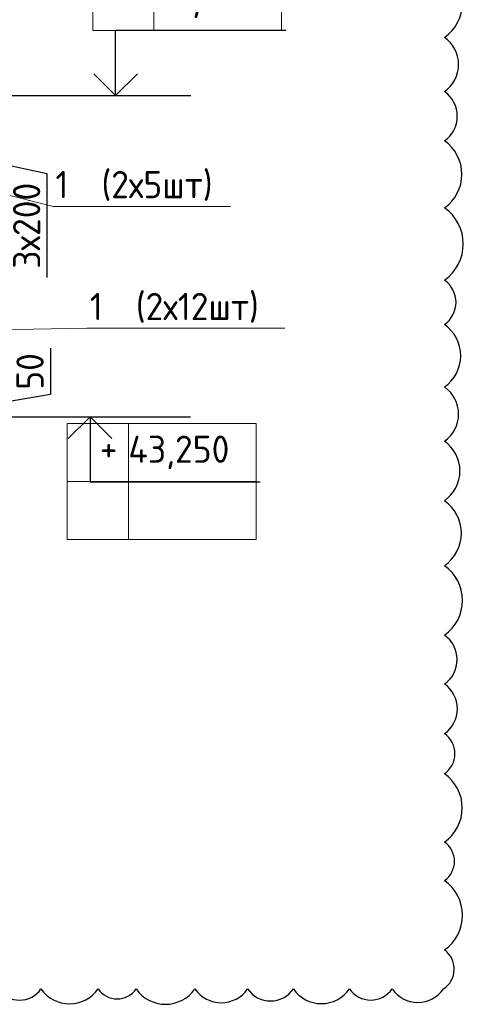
# Model space of a CAD drawing. Header units: millimetres. Extents: x 247266 to 730847, y -636031 to 10052.
# Tile 116 of 196: x 580155 to 584230, y -314336 to -305292. Entities that reach past the tile are written whole.
import ezdxf
from ezdxf import colors
from ezdxf.entities.mleader import LeaderData, LeaderLine
from ezdxf.math import Vec2, Vec3

# ---------------------------------------------------------------- set-up
doc = ezdxf.new("R2010")
doc.units = ezdxf.units.MM
for name, color, linetype, lineweight in [('RAZMER', 7, 'Continuous', 15), ('АС-Таблицы', 7, 'Continuous', 20), ('отметки', 7, 'Continuous', 18), ('подоснова', 7, 'Continuous', 5)]:
    doc.layers.add(name, color=color, linetype=linetype, lineweight=lineweight)
doc.layers.add('Исправления', color=1, linetype='Continuous')
doc.layers.add('РАЗМЕРЫ', color=7, linetype='Continuous')
doc.styles.add('GOST-2.304_Type-B', font='GOST_Common.ttf')
doc.styles.add('ГОСТ', font='GOST_Common.ttf')
doc.dimstyles.new('СПДС', dxfattribs={"dimscale": 100, "dimtxt": 2.5, "dimasz": 2.5, "dimexe": 1.25, "dimexo": 0, "dimtad": 1, "dimdec": 0, "dimtxsty": 'GOST-2.304_Type-B', "dimblk": 'ARCHTICK', "dimcen": 2.5, "dimdle": 2, "dimadec": 0, "dimazin": 2, "dimtfac": 0.75, "dimtdec": 0, "dimtmove": 1, "dimatfit": 3, "dimfxl": 1, "dimtolj": 1, "dimarcsym": 1})

# ---------------------------------------------------------------- blocks, each defined once
blk = doc.blocks.new('*T3090')
at = {"layer": 'DEFPOINTS', "color": 8, "linetype": 'ByBlock', "lineweight": 0}
for p, q in [((0, 1066.7), (1734.3, 1066.7)), ((0, 0), (0, 1066.7)), ((561.2, 0), (561.2, 1066.7)), ((1734.3, 0), (1734.3, 1066.7)), ((0, 533.3), (1734.3, 533.3)), ((0, 0), (1734.3, 0))]:
    blk.add_line(p, q, dxfattribs=at)
at = {"layer": 'АС-Таблицы', "color": 0, "char_height": 250, "style": 'ГОСТ'}
for s, insert, width, attachment_point in [('+', (461.2, 966.7), 361.223, 3), ('43,250', (561.2, 800), 1173.087, 4)]:
    blk.add_mtext(s, dxfattribs=dict(at, insert=insert, width=width, attachment_point=attachment_point))
blk = doc.blocks.new('*T3091')
at = {"layer": 'DEFPOINTS', "color": 8, "linetype": 'ByBlock', "lineweight": 0}
for p, q in [((0, 0), (1734.3, 0)), ((0, 0), (0, -1066.7)), ((561.2, 0), (561.2, -1066.7)), ((1734.3, 0), (1734.3, -1066.7)), ((0, -533.3), (1734.3, -533.3)), ((0, -1066.7), (1734.3, -1066.7))]:
    blk.add_line(p, q, dxfattribs=at)
at = {"layer": 'АС-Таблицы', "color": 0, "char_height": 250, "style": 'ГОСТ'}
for s, insert, width, attachment_point in [('+', (461.2, -633.3), 361.223, 3), ('46,200', (561.2, -800), 1173.087, 4)]:
    blk.add_mtext(s, dxfattribs=dict(at, insert=insert, width=width, attachment_point=attachment_point))
blk = doc.blocks.new('_ArchTick')
at = {"color": 0, "linetype": 'ByBlock', "const_width": 0.15}
blk.add_lwpolyline([(-0.5, -0.5), (0.5, 0.5)], dxfattribs=at)
blk = doc.blocks.new('*D3096')
at = {"layer": 'DEFPOINTS', "color": 0, "ltscale": 100}
for p in [(579015.5, -308889.1), (579015.5, -308939.1), (579392.5, -308889.1)]:
    blk.add_point(p, dxfattribs=at)
at = {"layer": 'РАЗМЕРЫ', "color": 0, "lineweight": -2}
for p, q in [((580437.8, -308310.7), (580437.8, -308736)), ((579392.5, -309139.1), (579392.5, -308689.1)), ((580437.8, -308736), (579392.5, -308914.1)), ((579015.5, -308889.1), (579517.5, -308889.1)), ((579015.5, -308939.1), (579517.5, -308939.1))]:
    blk.add_line(p, q, dxfattribs=at)
at = {"layer": 'РАЗМЕРЫ', "color": 0, "lineweight": -2, "ltscale": 100, "xscale": 250, "yscale": 250, "zscale": 250}
for p, rotation in [((579392.5, -308889.1), 270), ((579392.5, -308939.1), 90)]:
    blk.add_blockref('_ArchTick', p, dxfattribs=dict(at, rotation=rotation))
at = {"layer": 'РАЗМЕРЫ', "color": 0, "lineweight": 0, "ltscale": 100, "insert": (580250.2, -308523.3), "char_height": 250, "attachment_point": 5, "rotation": 90, "style": 'GOST-2.304_Type-B'}
blk.add_mtext('\\A1;50', dxfattribs=at)
blk = doc.blocks.new('*D3101')
at = {"layer": 'DEFPOINTS', "color": 0, "ltscale": 100}
for p in [(579015.5, -306189.1), (579395.4, -306189.1), (579015.5, -306789.1)]:
    blk.add_point(p, dxfattribs=at)
at = {"layer": 'РАЗМЕРЫ', "color": 0, "lineweight": -2}
for p, q in [((579395.4, -306989.1), (579395.4, -305989.1)), ((579015.5, -306189.1), (579520.4, -306189.1)), ((580406.7, -306709.4), (579395.4, -306489.1)), ((580406.7, -307660.2), (580406.7, -306709.4)), ((579015.5, -306789.1), (579520.4, -306789.1))]:
    blk.add_line(p, q, dxfattribs=at)
at = {"layer": 'РАЗМЕРЫ', "color": 0, "lineweight": -2, "ltscale": 100, "xscale": 250, "yscale": 250, "zscale": 250}
for p, rotation in [((579395.4, -306189.1), 90), ((579395.4, -306789.1), 270)]:
    blk.add_blockref('_ArchTick', p, dxfattribs=dict(at, rotation=rotation))
at = {"layer": 'РАЗМЕРЫ', "color": 0, "lineweight": 0, "ltscale": 100, "insert": (580219.1, -307184.8), "char_height": 250, "attachment_point": 5, "rotation": 90, "style": 'GOST-2.304_Type-B'}
blk.add_mtext('\\A1;3х200', dxfattribs=at)
blk = doc.blocks.new('_None')

msp = doc.modelspace()

# ---------------------------------------------------------------- linework, layer by layer
for points in [[(578608.2, -305989.12), (581569.17, -305989.12)], [(578940.35, -305989.12), (580764.02, -305989.12)], [(580553.15, -305989.12), (581387.71, -305989.12)], [(580893.46, -305989.12), (581728.03, -305989.12)], [(578763.93, -308939.12), (581724.9, -308939.12)], [(578910.17, -308939.12), (580733.83, -308939.12)]]:
    msp.add_lwpolyline(points)
at = {"layer": 'RAZMER', "ltscale": 100}
for p, q in [((581037.83, -305387.35), (582600.33, -305387.35)), ((581037.83, -305389.99), (582600.33, -305389.99)), ((581037.83, -305389.99), (582600.33, -305389.99)), ((580802.92, -309538.24), (582365.42, -309538.24)), ((580802.92, -309538.24), (582365.42, -309538.24)), ((580802.92, -309540.89), (582365.42, -309540.89))]:
    msp.add_line(p, q, dxfattribs=at)
at = {"layer": 'Исправления'}
msp.add_lwpolyline([(579959.23, -314195.61, 0.5205671), (580351.05, -314195.61, 0.5205671), (580876.12, -314195.61, 0.5205671), (581224.68, -314195.61, 0.5205671), (581764.9, -314195.61, 0.5205671), (582248.09, -314195.61, 0.5205671), (582668.73, -314195.61, 0.5205671), (583184.1, -314195.61, 0.5205671), (583575.43, -314195.61, 0.5205671), (584047.84, -314195.61, 0.5205671), (584056.65, -313836.77, 0.5205671), (584056.65, -313199.99, 0.5205671), (584056.65, -312845.9, 0.5205671), (584056.65, -312218.69, 0.5205671), (584056.65, -311850.27, 0.5205671), (584056.65, -311394.41, 0.5205671), (584056.65, -310945.56, 0.5205671), (584056.65, -310307.55, 0.5205671), (584056.65, -309710.35, 0.5205671), (584056.65, -309163.86, 0.5205671), (584056.65, -308666.07, 0.5205671), (584056.65, -308092.4, 0.5205671), (584056.65, -307684.21, 0.5205671), (584056.65, -307020.37, 0.5205671), (584056.65, -306405.23, 0.5205671), (584056.65, -305953.04, 0.5205671), (584056.65, -305454.85, 0.5205671), (584056.65, -304822.98, 0.5205671)], format="xyb", dxfattribs=at)
at = {"layer": 'отметки', "linetype": 'Continuous', "lineweight": 25, "ltscale": 100}
for p, q in [((581036.31, -305989.12), (581036.31, -305389.12)), ((580801.39, -308939.12), (580801.39, -309539.12))]:
    msp.add_line(p, q, dxfattribs=at)
for points in [[(580836.31, -305789.12), (581036.31, -305989.12), (581236.31, -305789.12)], [(580601.39, -309139.12), (580801.39, -308939.12), (581001.39, -309139.12)]]:
    msp.add_lwpolyline(points, dxfattribs=at)

# ---------------------------------------------------------------- block references
for name, p in [('*T3091', (580826.89, -304323.33)), ('*T3090', (580591.97, -310066.61))]:
    msp.add_blockref(name, p)

# ---------------------------------------------------------------- dimensions: what is measured, and where the dimension line sits
at = {"layer": 'РАЗМЕРЫ', "lineweight": 0}
dim = msp.add_linear_dim(base=(579395.42, -306189.12), p1=(579015.52, -306789.12), p2=(579015.52, -306189.12), angle=90, text='3х200', dimstyle='СПДС', dxfattribs=at)
dim.commit()
dim.dimension.update_dxf_attribs({"geometry": '*D3101', "text_midpoint": (580406.73, -306771.87), "dimtype": 160})
dim = msp.add_linear_dim(base=(579392.47, -308889.12), p1=(579015.52, -308939.12), p2=(579015.52, -308889.12), angle=90, dimstyle='СПДС', dxfattribs=at)
dim.commit()
dim.dimension.update_dxf_attribs({"geometry": '*D3096', "text_midpoint": (580437.81, -308673.49), "dimtype": 160})

# ---------------------------------------------------------------- leaders
at = {"layer": 'подоснова'}
ml = msp.add_multileader_mtext('Standard', dxfattribs=at)
ml.set_content('1  (2х5шт)', color=256, style='GOST-2.304_Type-B')
ml.set_leader_properties(color=256, linetype='ByLayer', lineweight=15)
ml.set_arrow_properties(name='NONE')
ml.build(insert=Vec2(0, 0))
ml.multileader.update_dxf_attribs({"text_left_attachment_type": 6, "text_right_attachment_type": 6, "dogleg_length": 10, "arrow_head_size": 18})
ctx = ml.context
ctx.base_point, ctx.char_height, ctx.arrow_head_size, ctx.landing_gap_size, ctx.plane_origin = Vec3(580474.75, -306981.87), 250, 18, 20, Vec3(577358.21, -303606.69)
ctx.left_attachment, ctx.right_attachment, ctx.text_align_type = 6, 6, 1
notes = []
notes.append((ctx, [(0, (1, 1, 0), (580464.15, -307006.9), (1, 0), 10, [(0, [(578647.21, -306551.36)], 0, [])])]))
ctx.mtext.insert, ctx.mtext.alignment, ctx.mtext.flow_direction = Vec3(581205.36, -306681.87), 2, 5
ml = msp.add_multileader_mtext('Standard', dxfattribs=at)
ml.set_content('1  (2х12шт)', color=256, style='GOST-2.304_Type-B')
ml.set_leader_properties(color=256, linetype='ByLayer', lineweight=15)
ml.set_arrow_properties(name='NONE')
ml.build(insert=Vec2(0, 0))
ml.multileader.update_dxf_attribs({"text_left_attachment_type": 6, "text_right_attachment_type": 6, "dogleg_length": 10, "arrow_head_size": 18})
ctx = ml.context
ctx.base_point, ctx.char_height, ctx.arrow_head_size, ctx.landing_gap_size, ctx.plane_origin = Vec3(580782.25, -308101.86), 250, 18, 20, Vec3(577358.21, -305222.6)
ctx.left_attachment, ctx.right_attachment, ctx.text_align_type = 6, 6, 1
notes.append((ctx, [(0, (1, 1, 0), (580771.59, -308126.88), (1, 0), 10, [(0, [(578647.21, -308167.27)], 0, [])])]))
ctx.mtext.insert, ctx.mtext.alignment, ctx.mtext.flow_direction = Vec3(581575.36, -307801.86), 2, 5
for ctx, leaders in notes:
    for number, flags, end, landing, length, lines in leaders:
        leader = LeaderData()
        leader.index, (leader.has_last_leader_line, leader.has_dogleg_vector, leader.attachment_direction) = number, flags
        leader.last_leader_point, leader.dogleg_vector, leader.dogleg_length = Vec3(end), Vec3(landing), length
        for number, points, colour, breaks in lines:
            line = LeaderLine()
            line.index, line.vertices, line.color, line.breaks = number, Vec3.list(points), colors.encode_raw_color(colour), breaks
            leader.lines.append(line)
        ctx.leaders.append(leader)

doc.saveas('drawing.dxf')
